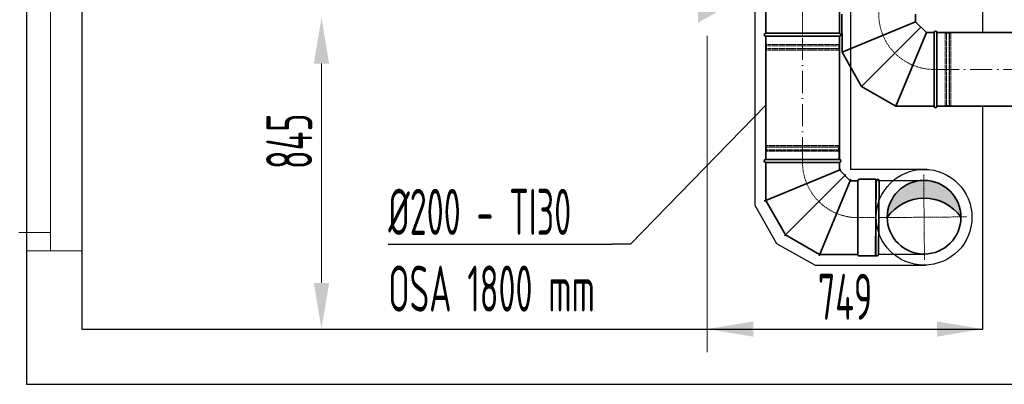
# Model space of a CAD drawing. Header units: millimetres. Extents: x 7400 to 85045, y 24168 to 123018.
# Tile 47 of 79: x 32571 to 35244, y 103010 to 104000. Entities that reach past the tile are written whole.
import ezdxf

# ---------------------------------------------------------------- set-up
doc = ezdxf.new("R2010")
doc.units = ezdxf.units.MM
for name, pattern in [('ACAD_ISO02W100', [15, 12, -3]), ('ACAD_ISO10W100', [18, 12, -3, 0, -3]), ('phl_thick', [0])]:
    doc.linetypes.add(name, pattern=pattern)
for name, color, linetype, lineweight in [('UT_KOTY - DIMENZE', 7, 'Continuous', 5), ('VZT_01 SUP (PŘÍVOD) - OBRYS', 5, 'Continuous', 35), ('VZT_02 SUP (PŘÍVOD) - OSA', 5, 'ACAD_ISO10W100', 5), ('VZT_13 EHA (VÝFUK) - OBRYS', 14, 'Continuous', 35), ('VZT_14 EHA (VÝFUK) - OSA', 14, 'ACAD_ISO10W100', 5), ('VZT_50 POPIS - OBECNE', 7, 'Continuous', 13), ('VZT_60_KOTY - DIMENZE', 7, 'Continuous', 5)]:
    doc.layers.add(name, color=color, linetype=linetype, lineweight=lineweight)
doc.layers.add('VZT_03 SUP (PŘÍVOD) - NETISK', color=8, linetype='ACAD_ISO02W100', lineweight=5, plot=False)
doc.layers.add('VZT_15 EHA (VÝFUK) - NETISK', color=8, linetype='ACAD_ISO02W100', lineweight=5, plot=False)
doc.layers.add('VZT_IZOLACE - TEPELNÁ', color=6, linetype='IZOLACE TEPELNA')
doc.styles.add('EVORA_125', font='isocp.shx', dxfattribs={"width": 0.6, "height": 125})
doc.styles.add('ISOCP 2.5', font='isocp.shx', dxfattribs={"width": 0.6, "height": 2.5})
doc.styles.get("Standard").update_dxf_attribs({"font": 'arial.ttf'})
doc.linetypes.add('IZOLACE TEPELNA', pattern='A,12.7,-1.5,["T",Standard,S=2.54,R=0,X=0,Y=-1.27],-3', length=17.2)

# ---------------------------------------------------------------- blocks, each defined once
blk = doc.blocks.new('_DatumFilled')
at = {"color": 0}
blk.add_solid([(0, 0.577), (-1, 0), (0, -0.577)], dxfattribs=at)

msp = doc.modelspace()

# ---------------------------------------------------------------- hatches: boundary and pattern name
at = {"layer": 'VZT_13 EHA (VÝFUK) - OBRYS'}
h = msp.add_hatch(color=256, dxfattribs=at)
h.dxf.hatch_style = 1
h.paths.add_polyline_path([(34926.4, 103462.6, -0.242708), (35025.9, 103515.1), (35025.5, 103563.5, 0.414214)])
h.paths.add_polyline_path([(35025.5, 103563.5), (35025.9, 103515.1, -0.242708), (35126.3, 103464.4, 0.414214)])

# ---------------------------------------------------------------- linework, layer by layer
for p, q in [((32589.4, 105126.5), (32589.4, 103010)), ((32739.4, 104976.5), (32739.4, 103160)), ((35186, 103964.7), (35186, 104464.7)), ((35186, 103160), (35186, 103764.7)), ((32739.4, 103160), (35186, 103160)), ((32589.4, 103010), (35336, 103010))]:
    msp.add_line(p, q)
msp.add_circle((35026.3, 103463.5), 100)
at = {"layer": 'UT_KOTY - DIMENZE'}
for p, q in [((34437.5, 103955.5), (34437.5, 103097.5)), ((33390.3, 103285), (33390.3, 103880.5)), ((35186, 103210), (35186, 103222.5)), ((33705.3, 103160), (33327.8, 103160)), ((34562.5, 103160), (35061, 103160))]:
    msp.add_line(p, q, dxfattribs=at)
for points in [[(33369.5, 103880.5), (33411.1, 103880.5), (33390.3, 104005.5)], [(33369.5, 103285), (33411.1, 103285), (33390.3, 103160)], [(34562.5, 103180.8), (34562.5, 103139.2), (34437.5, 103160)], [(35061, 103180.8), (35061, 103139.2), (35186, 103160)]]:
    msp.add_solid(points, dxfattribs=at)
at = {"layer": 'VZT_01 SUP (PŘÍVOD) - OBRYS'}
for p, q in [((34803.6, 103911.2), (34803.3, 104014.7)), ((35003.3, 104014.7), (35003.3, 103994)), ((34803.6, 103911.2), (35003.3, 103994)), ((35003.3, 103994), (35032.6, 103964.7)), ((34856.8, 103818.2), (35017.9, 103979.3)), ((34949.9, 103764.9), (35032.6, 103964.7)), ((35032.6, 103964.7), (35053.3, 103964.7)), ((35053.3, 103764.7), (35053.3, 103964.7)), ((35061.3, 103764.7), (35061.3, 103964.7)), ((34856.8, 103818.2), (34803.6, 103911.2)), ((34949.9, 103764.9), (34856.8, 103818.2)), ((35053.3, 103764.7), (34949.9, 103764.9))]:
    msp.add_line(p, q, dxfattribs=at)
for points in [[(35417, 103964.7), (35061.3, 103964.7)], [(35417, 103764.7), (35061.3, 103764.7)]]:
    msp.add_lwpolyline(points, dxfattribs=at)
for centre, start, end in [((35057.3, 103964.7), 0, 180), ((35057.3, 103764.7), 180, 0)]:
    msp.add_arc(centre, 4, start, end, dxfattribs=at)
at = {"layer": 'VZT_02 SUP (PŘÍVOD) - OSA', "ltscale": 0.3}
msp.add_lwpolyline([(35061.3, 103864.7), (35053.3, 103864.7, -0.414214), (34903.3, 104014.7), (34903.3, 104022.7)], format="xyb", dxfattribs=at)
at = {"layer": 'VZT_02 SUP (PŘÍVOD) - OSA', "ltscale": 5}
msp.add_lwpolyline([(35061.3, 103864.7), (35417, 103864.7)], dxfattribs=at)
at = {"layer": 'VZT_03 SUP (PŘÍVOD) - NETISK', "ltscale": 0.4}
for p, q in [((35061.3, 103963.7), (35083.3, 103963.7)), ((35083.3, 103765.7), (35083.3, 103963.7)), ((35083.3, 103962.7), (35086.8, 103962.7)), ((35086.8, 103764.7), (35086.8, 103964.7)), ((35086.8, 103964.7), (35087.3, 103964.7)), ((35087.3, 103764.7), (35087.3, 103964.7)), ((35087.3, 103962.7), (35094.3, 103962.7)), ((35094.3, 103764.7), (35094.3, 103964.7)), ((35094.3, 103964.7), (35094.8, 103964.7)), ((35094.8, 103764.7), (35094.8, 103964.7)), ((35094.8, 103962.7), (35095.3, 103962.7)), ((35095.3, 103765.7), (35095.3, 103963.7)), ((35095.3, 103963.7), (35099.3, 103963.7)), ((35099.3, 103765.7), (35099.3, 103963.7)), ((35061.3, 103765.7), (35083.3, 103765.7)), ((35083.3, 103766.7), (35086.8, 103766.7)), ((35086.8, 103764.7), (35087.3, 103764.7)), ((35087.3, 103766.7), (35094.3, 103766.7)), ((35094.3, 103764.7), (35094.8, 103764.7)), ((35094.8, 103766.7), (35095.3, 103766.7)), ((35095.3, 103765.7), (35099.3, 103765.7))]:
    msp.add_line(p, q, dxfattribs=at)
at = {"layer": 'VZT_13 EHA (VÝFUK) - OBRYS'}
for p, q in [((34596.5, 104154.5), (34596.5, 103962.7)), ((34796.5, 103962.7), (34796.5, 104154.5)), ((34796.5, 103962.7), (34596.5, 103962.7)), ((34596.5, 103954.7), (34696.5, 103954.7)), ((34696.5, 103954.7), (34796.5, 103954.7)), ((34796.3, 103620.5), (34596.3, 103620.5)), ((34696.4, 103612.5), (34596.3, 103612.5)), ((34896.4, 103562.5), (34894.2, 103362.5)), ((34904.4, 103562.4), (34902.2, 103362.4))]:
    msp.add_line(p, q, dxfattribs=at)
at = {"layer": 'VZT_13 EHA (VÝFUK) - OBRYS', "elevation": 0}
for points in [[(34596.3, 103954.7), (34596.3, 103620.5)], [(34796.3, 103954.7), (34796.3, 103620.5)], [(34800.3, 103593.4), (34592.6, 103507.4)], [(34596.3, 103612.5), (34596.3, 103508.9), (34649.9, 103416.1), (34742.8, 103362.5)], [(34846.3, 103562.5), (34825.6, 103562.5), (34796.3, 103591.8), (34796.3, 103612.5)], [(34813.8, 103579.9), (34647, 103413.2)], [(34827.3, 103566.5), (34741.2, 103358.7)], [(35025.5, 103563.5), (34900.5, 103562.4)], [(34846.3, 103362.5), (34742.8, 103362.5)], [(35027.2, 103363.5), (34902.2, 103362.4)]]:
    msp.add_lwpolyline(points, dxfattribs=at)
msp.add_lwpolyline([(34846.3, 103562.5), (34846.3, 103362.5, 0.414214), (34850.3, 103358.5), (34895.3, 103358.5), (34895.3, 103566.5), (34850.3, 103566.5, 0.414214)], format="xyb", close=True, dxfattribs=at)
at = {"layer": 'VZT_13 EHA (VÝFUK) - OBRYS'}
msp.add_circle((35026.3, 103463.5), 100, dxfattribs=at)
for centre, radius, start, end in [((34596.5, 103958.7), 4, 90, 270), ((34796.5, 103958.7), 4, 270, 90), ((34596.3, 103616.5), 4, 90, 270), ((34796.3, 103616.5), 4, 274.5812, 90), ((34900.4, 103562.4), 4, 359.369, 179.369), ((35027, 103392.3), 122.7, 35.9317, 145.0703), ((34898.2, 103362.4), 4, 179.369, 359.369)]:
    msp.add_arc(centre, radius, start, end, dxfattribs=at)
msp.add_open_spline([(34796.6, 103612.5), (34796.6, 103612.5), (34794.4, 103612.5), (34785.5, 103612.5), (34778.5, 103612.5), (34760.7, 103612.5), (34750.1, 103612.5), (34726.3, 103612.5), (34713.5, 103612.5), (34699.1, 103612.5), (34697.8, 103612.5), (34696.4, 103612.5)], degree=3, knots=[315.294186, 315.294186, 315.294186, 315.294186, 351.735982, 351.735982, 390.710875, 390.710875, 429.832624, 429.832624, 468.991563, 468.991563, 473.053633, 473.053633, 473.053633, 473.053633], dxfattribs=at)
at = {"layer": 'VZT_14 EHA (VÝFUK) - OSA', "ltscale": 0.3}
msp.add_lwpolyline([(34696.5, 103954.7), (34696.5, 104268.7)], dxfattribs=at)
at = {"layer": 'VZT_14 EHA (VÝFUK) - OSA', "ltscale": 5, "elevation": 0}
for points in [[(34696.3, 103620.5), (34696.3, 103954.7)], [(34901.4, 103462.4), (35026.3, 103463.5)]]:
    msp.add_lwpolyline(points, dxfattribs=at)
at = {"layer": 'VZT_14 EHA (VÝFUK) - OSA', "ltscale": 0.3, "elevation": 0}
msp.add_lwpolyline([(34895.3, 103462.5), (34846.3, 103462.5, -0.414214), (34696.3, 103612.5), (34696.3, 103620.5)], format="xyb", dxfattribs=at)
for points in [[(35025.3, 103579.5), (35026.3, 103463.5)], [(34910.4, 103462.5), (35026.3, 103463.5)], [(35026.3, 103463.5), (35142.3, 103464.5)], [(35027.4, 103347.5), (35026.3, 103463.5)]]:
    msp.add_lwpolyline(points, dxfattribs=at)
at = {"layer": 'VZT_15 EHA (VÝFUK) - NETISK', "ltscale": 0.4}
for p, q in [((34597.5, 103932.7), (34597.5, 103954.7)), ((34795.5, 103932.7), (34795.5, 103954.7)), ((34696.5, 103929.2), (34596.5, 103929.2)), ((34596.5, 103928.7), (34596.5, 103929.2)), ((34696.5, 103928.7), (34596.5, 103928.7)), ((34696.5, 103921.7), (34596.5, 103921.7)), ((34596.5, 103921.2), (34596.5, 103921.7)), ((34696.5, 103921.2), (34596.5, 103921.2)), ((34696.5, 103932.7), (34597.5, 103932.7)), ((34696.5, 103920.7), (34597.5, 103920.7)), ((34597.5, 103916.7), (34597.5, 103920.7)), ((34696.5, 103916.7), (34597.5, 103916.7)), ((34598.5, 103929.2), (34598.5, 103932.7)), ((34598.5, 103921.7), (34598.5, 103928.7)), ((34598.5, 103920.7), (34598.5, 103921.2)), ((34795.5, 103932.7), (34696.5, 103932.7)), ((34796.5, 103929.2), (34696.5, 103929.2)), ((34796.5, 103928.7), (34696.5, 103928.7)), ((34796.5, 103921.7), (34696.5, 103921.7)), ((34796.5, 103921.2), (34696.5, 103921.2)), ((34795.5, 103920.7), (34696.5, 103920.7)), ((34795.5, 103916.7), (34696.5, 103916.7)), ((34794.5, 103929.2), (34794.5, 103932.7)), ((34794.5, 103921.7), (34794.5, 103928.7)), ((34794.5, 103920.7), (34794.5, 103921.2)), ((34795.5, 103916.7), (34795.5, 103920.7)), ((34796.5, 103928.7), (34796.5, 103929.2)), ((34796.5, 103921.2), (34796.5, 103921.7)), ((34796.3, 103654), (34596.3, 103654)), ((34596.3, 103653.5), (34596.3, 103654)), ((34796.3, 103653.5), (34596.3, 103653.5)), ((34796.3, 103646.5), (34596.3, 103646.5)), ((34596.3, 103646), (34596.3, 103646.5)), ((34796.3, 103646), (34596.3, 103646)), ((34795.3, 103658.5), (34597.3, 103658.5)), ((34597.3, 103654.5), (34597.3, 103658.5)), ((34795.3, 103654.5), (34597.3, 103654.5)), ((34795.3, 103642.5), (34597.3, 103642.5)), ((34597.3, 103620.5), (34597.3, 103642.5)), ((34598.3, 103654), (34598.3, 103654.5)), ((34598.3, 103646.5), (34598.3, 103653.5)), ((34598.3, 103642.5), (34598.3, 103646)), ((34794.3, 103654), (34794.3, 103654.5)), ((34794.3, 103646.5), (34794.3, 103653.5)), ((34794.3, 103642.5), (34794.3, 103646)), ((34795.3, 103654.5), (34795.3, 103658.5)), ((34795.3, 103620.5), (34795.3, 103642.5)), ((34796.3, 103653.5), (34796.3, 103654)), ((34796.3, 103646), (34796.3, 103646.5))]:
    msp.add_line(p, q, dxfattribs=at)
at = {"layer": 'VZT_50 POPIS - OBECNE', "linetype": 'phl_thick'}
for p, q in [((32589.3, 103372.3), (32589.3, 104372.4)), ((32654.4, 103372.3), (32654.4, 104372.4)), ((32739.4, 104372.4), (32739.4, 103372.3)), ((32568.9, 103422.4), (32654.4, 103422.5)), ((32739.4, 103372.3), (32589.3, 103372.3))]:
    msp.add_line(p, q, dxfattribs=at)
at = {"layer": 'VZT_60_KOTY - DIMENZE', "linetype": 'ByBlock', "lineweight": -2}
msp.add_line((34229.3, 103390.6), (34179.3, 103390.6), dxfattribs=at)
at = {"layer": 'VZT_60_KOTY - DIMENZE', "linetype": 'ByBlock', "lineweight": -2, "elevation": 0}
for points in [[(34596.3, 103767.8), (34229.3, 103390.6)], [(33571.6, 103390.6), (34179.3, 103390.6)]]:
    msp.add_lwpolyline(points, dxfattribs=at)
at = {"layer": 'VZT_IZOLACE - TEPELNÁ', "ltscale": 0.5}
for p, q in [((34566.5, 104158.5), (34566.5, 103496.6)), ((34826.4, 104159.7), (34826.4, 103593.2)), ((35035, 103593.2), (34826.4, 103593.2)), ((34566.5, 103496.6), (34625.8, 103391.9)), ((34625.8, 103391.9), (34730.8, 103333.6)), ((34730.8, 103333.6), (35032.3, 103333.6))]:
    msp.add_line(p, q, dxfattribs=at)
msp.add_circle((35026.3, 103463.5), 130, dxfattribs=at)

# ---------------------------------------------------------------- block references
at = {"layer": 'VZT_50 POPIS - OBECNE', "linetype": 'phl_thick', "xscale": 50, "yscale": 50, "zscale": 50, "rotation": 299.2761222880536}
msp.add_blockref('_DatumFilled', (34437.5, 104005.5), dxfattribs=at)

# ---------------------------------------------------------------- texts
at = {"layer": 'UT_KOTY - DIMENZE', "insert": (33302.8, 103669.6), "char_height": 125, "attachment_point": 5, "rotation": 90, "style": 'ISOCP 2.5'}
msp.add_mtext('845', dxfattribs=at)
at = {"layer": 'UT_KOTY - DIMENZE', "insert": (34811.7, 103247.5), "char_height": 125, "attachment_point": 5, "style": 'ISOCP 2.5'}
msp.add_mtext('749', dxfattribs=at)
at = {"layer": 'VZT_60_KOTY - DIMENZE', "linetype": 'phl_thick', "insert": (33571.6, 103540.6), "char_height": 125, "attachment_point": 1, "style": 'EVORA_125'}
msp.add_mtext('%%C200 - TI30\\POSA 1800\\~mm', dxfattribs=at)

doc.saveas('drawing.dxf')
